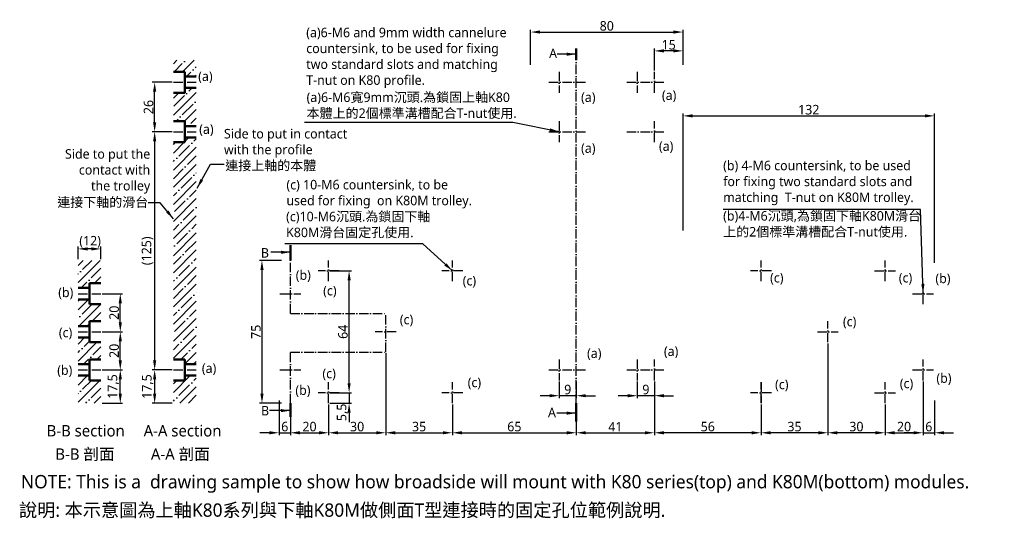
# Model space of a CAD drawing. Header units: millimetres. Extents: x 270 to 786, y 200 to 462.
import ezdxf

# ---------------------------------------------------------------- set-up
doc = ezdxf.new("R2010")
doc.units = ezdxf.units.MM
doc.linetypes.add('中心線5', pattern=[7.2, 5, -1, 0.2, -1])
doc.layers.get('Defpoints').update_dxf_attribs({"color": 1})
doc.layers.add('中心線', color=5, linetype='中心線5')
doc.layers.add('標註線', color=3, linetype='Continuous')
doc.styles.get("Standard").update_dxf_attribs({"font": 'msjh.ttf'})
doc.dimstyles.new('ISO-25', dxfattribs={"dimtxt": 5, "dimasz": 5, "dimexe": 1.25, "dimexo": 0.625, "dimtad": 1, "dimdec": 8, "dimtxsty": 'Standard', "dimcen": 2.5, "dimadec": 0, "dimazin": 0, "dimtfac": 1, "dimtdec": 8, "dimtmove": 0, "dimatfit": 3, "dimfxl": 0, "dimarcsym": 0})
pattern_1 = [(45, (47.841, 0), (-4.49013, 4.49013), []), (45, (52.331, 0), (-4.49013, 4.49013), [7.9375, -1.5875, 0, -1.5875])]

# ---------------------------------------------------------------- blocks, each defined once
blk = doc.blocks.new('*D1')
at = {"layer": 'Defpoints', "color": 0}
for p in [(312.23, 278.39), (322.41, 278.39), (312.23, 260.89)]:
    blk.add_point(p, dxfattribs=at)
at = {"layer": '標註線', "color": 0, "lineweight": -2}
for p, q in [((312.85, 278.39), (323.66, 278.39)), ((322.41, 265.89), (322.41, 273.39)), ((312.85, 260.89), (323.66, 260.89))]:
    blk.add_line(p, q, dxfattribs=at)
at = {"layer": '標註線', "color": 0}
for points in [[(321.58, 273.39), (323.25, 273.39), (322.41, 278.39)], [(321.58, 265.89), (323.25, 265.89), (322.41, 260.89)]]:
    blk.add_solid(points, dxfattribs=at)
at = {"layer": '標註線', "color": 0, "insert": (318.77, 269.64), "char_height": 5, "attachment_point": 5, "rotation": 90}
blk.add_mtext('17,5', dxfattribs=at)
blk = doc.blocks.new('*D2')
at = {"layer": 'Defpoints', "color": 0}
for p in [(300.23, 341.9), (300.23, 335.89), (312.23, 335.89)]:
    blk.add_point(p, dxfattribs=at)
at = {"layer": '標註線', "color": 0, "lineweight": -2}
for p, q in [((300.23, 336.52), (300.23, 343.15)), ((307.23, 341.9), (305.23, 341.9)), ((312.23, 336.52), (312.23, 343.15))]:
    blk.add_line(p, q, dxfattribs=at)
at = {"layer": '標註線', "color": 0}
for points in [[(305.23, 342.73), (305.23, 341.06), (300.23, 341.9)], [(307.23, 342.73), (307.23, 341.06), (312.23, 341.9)]]:
    blk.add_solid(points, dxfattribs=at)
at = {"layer": '標註線', "color": 0, "insert": (306.57, 345.65), "char_height": 5, "attachment_point": 5}
blk.add_mtext('(12)', dxfattribs=at)
blk = doc.blocks.new('*D3')
at = {"layer": 'Defpoints', "color": 0}
for p in [(340.45, 429.39), (350.27, 429.39), (350.27, 403.39)]:
    blk.add_point(p, dxfattribs=at)
at = {"layer": '標註線', "color": 0, "lineweight": -2}
for p, q in [((349.65, 429.39), (339.2, 429.39)), ((340.45, 408.39), (340.45, 424.39)), ((349.65, 403.39), (339.2, 403.39))]:
    blk.add_line(p, q, dxfattribs=at)
at = {"layer": '標註線', "color": 0}
for points in [[(339.61, 424.39), (341.28, 424.39), (340.45, 429.39)], [(339.61, 408.39), (341.28, 408.39), (340.45, 403.39)]]:
    blk.add_solid(points, dxfattribs=at)
at = {"layer": '標註線', "color": 0, "insert": (337.24, 416.39), "char_height": 5, "attachment_point": 5, "rotation": 90}
blk.add_mtext('26', dxfattribs=at)
blk = doc.blocks.new('*D4')
at = {"layer": 'Defpoints', "color": 0}
for p in [(749.71, 411.74), (617.71, 350.89), (749.71, 333.89)]:
    blk.add_point(p, dxfattribs=at)
at = {"layer": '標註線', "color": 0, "lineweight": -2}
for p, q in [((617.71, 351.52), (617.71, 412.99)), ((622.71, 411.74), (744.71, 411.74)), ((749.71, 334.52), (749.71, 412.99))]:
    blk.add_line(p, q, dxfattribs=at)
at = {"layer": '標註線', "color": 0}
for points in [[(622.71, 412.57), (622.71, 410.9), (617.71, 411.74)], [(744.71, 412.57), (744.71, 410.9), (749.71, 411.74)]]:
    blk.add_solid(points, dxfattribs=at)
at = {"layer": '標註線', "color": 0, "insert": (683.71, 414.96), "char_height": 5, "attachment_point": 5}
blk.add_mtext('132', dxfattribs=at)
blk = doc.blocks.new('*D5')
at = {"layer": 'Defpoints', "color": 0}
for p in [(405.71, 262.89), (411.71, 260.89), (411.71, 245.38)]:
    blk.add_point(p, dxfattribs=at)
at = {"layer": '標註線', "color": 0, "lineweight": -2}
for p, q in [((405.71, 262.27), (405.71, 244.13)), ((411.71, 260.27), (411.71, 244.13)), ((400.71, 245.38), (395.71, 245.38)), ((405.71, 245.38), (411.71, 245.38)), ((416.71, 245.38), (421.71, 245.38))]:
    blk.add_line(p, q, dxfattribs=at)
at = {"layer": '標註線', "color": 0}
for points in [[(400.71, 246.21), (400.71, 244.54), (405.71, 245.38)], [(416.71, 246.21), (416.71, 244.54), (411.71, 245.38)]]:
    blk.add_solid(points, dxfattribs=at)
at = {"layer": '標註線', "color": 0, "insert": (408.71, 248.59), "char_height": 5, "attachment_point": 5}
blk.add_mtext('6', dxfattribs=at)
blk = doc.blocks.new('*D6')
at = {"layer": 'Defpoints', "color": 0}
for p in [(407.71, 335.89), (396.76, 260.89), (407.71, 260.89)]:
    blk.add_point(p, dxfattribs=at)
at = {"layer": '標註線', "color": 0, "lineweight": -2}
for p, q in [((407.09, 335.89), (395.51, 335.89)), ((396.76, 330.89), (396.76, 265.89)), ((407.09, 260.89), (395.51, 260.89))]:
    blk.add_line(p, q, dxfattribs=at)
at = {"layer": '標註線', "color": 0}
for points in [[(395.93, 330.89), (397.6, 330.89), (396.76, 335.89)], [(395.93, 265.89), (397.6, 265.89), (396.76, 260.89)]]:
    blk.add_solid(points, dxfattribs=at)
at = {"layer": '標註線', "color": 0, "insert": (393.6, 298.39), "char_height": 5, "attachment_point": 5, "rotation": 90}
blk.add_mtext('75', dxfattribs=at)
blk = doc.blocks.new('*D7')
at = {"layer": 'Defpoints', "color": 0}
for p in [(602.71, 445.85), (602.71, 434.89), (617.71, 437.89)]:
    blk.add_point(p, dxfattribs=at)
at = {"layer": '標註線', "color": 0, "lineweight": -2}
for p, q in [((602.71, 435.52), (602.71, 447.1)), ((612.71, 445.85), (607.71, 445.85)), ((617.71, 438.52), (617.71, 447.1))]:
    blk.add_line(p, q, dxfattribs=at)
at = {"layer": '標註線', "color": 0}
for points in [[(607.71, 446.68), (607.71, 445.01), (602.71, 445.85)], [(612.71, 446.68), (612.71, 445.01), (617.71, 445.85)]]:
    blk.add_solid(points, dxfattribs=at)
at = {"layer": '標註線', "color": 0, "insert": (610.21, 449.07), "char_height": 5, "attachment_point": 5}
blk.add_mtext('15', dxfattribs=at)
blk = doc.blocks.new('*D9')
at = {"layer": 'Defpoints', "color": 0}
for p in [(743.71, 272.89), (749.71, 262.89), (749.71, 245.38)]:
    blk.add_point(p, dxfattribs=at)
at = {"layer": '標註線', "color": 0, "lineweight": -2}
for p, q in [((743.71, 272.27), (743.71, 244.13)), ((749.71, 262.27), (749.71, 244.13)), ((738.71, 245.38), (733.71, 245.38)), ((743.71, 245.38), (749.71, 245.38)), ((754.71, 245.38), (759.71, 245.38))]:
    blk.add_line(p, q, dxfattribs=at)
at = {"layer": '標註線', "color": 0}
for points in [[(738.71, 246.21), (738.71, 244.54), (743.71, 245.38)], [(754.71, 246.21), (754.71, 244.54), (749.71, 245.38)]]:
    blk.add_solid(points, dxfattribs=at)
at = {"layer": '標註線', "color": 0, "insert": (746.71, 248.59), "char_height": 5, "attachment_point": 5}
blk.add_mtext('6', dxfattribs=at)
blk = doc.blocks.new('*D10')
at = {"layer": 'Defpoints', "color": 0}
for p in [(602.71, 272.89), (561.71, 260.89), (602.71, 245.38)]:
    blk.add_point(p, dxfattribs=at)
at = {"layer": '標註線', "color": 0, "lineweight": -2}
for p, q in [((602.71, 272.27), (602.71, 244.13)), ((561.71, 260.27), (561.71, 244.13)), ((566.71, 245.38), (597.71, 245.38))]:
    blk.add_line(p, q, dxfattribs=at)
at = {"layer": '標註線', "color": 0}
for points in [[(566.71, 246.21), (566.71, 244.54), (561.71, 245.38)], [(597.71, 246.21), (597.71, 244.54), (602.71, 245.38)]]:
    blk.add_solid(points, dxfattribs=at)
at = {"layer": '標註線', "color": 0, "insert": (582.21, 248.56), "char_height": 5, "attachment_point": 5}
blk.add_mtext('41', dxfattribs=at)
blk = doc.blocks.new('*D11')
at = {"layer": 'Defpoints', "color": 0}
for p in [(312.23, 298.39), (322.41, 298.39), (312.85, 278.39)]:
    blk.add_point(p, dxfattribs=at)
at = {"layer": '標註線', "color": 0, "lineweight": -2}
for p, q in [((312.85, 298.39), (323.66, 298.39)), ((322.41, 283.39), (322.41, 293.39)), ((313.48, 278.39), (323.66, 278.39))]:
    blk.add_line(p, q, dxfattribs=at)
at = {"layer": '標註線', "color": 0}
for points in [[(321.58, 293.39), (323.25, 293.39), (322.41, 298.39)], [(321.58, 283.39), (323.25, 283.39), (322.41, 278.39)]]:
    blk.add_solid(points, dxfattribs=at)
at = {"layer": '標註線', "color": 0, "insert": (319.2, 288.39), "char_height": 5, "attachment_point": 5, "rotation": 90}
blk.add_mtext('20', dxfattribs=at)
blk = doc.blocks.new('*D12')
at = {"layer": 'Defpoints', "color": 0}
for p in [(312.23, 318.39), (322.41, 318.39), (312.85, 298.39)]:
    blk.add_point(p, dxfattribs=at)
at = {"layer": '標註線', "color": 0, "lineweight": -2}
for p, q in [((312.85, 318.39), (323.66, 318.39)), ((322.41, 303.39), (322.41, 313.39)), ((313.48, 298.39), (323.66, 298.39))]:
    blk.add_line(p, q, dxfattribs=at)
at = {"layer": '標註線', "color": 0}
for points in [[(321.58, 313.39), (323.25, 313.39), (322.41, 318.39)], [(321.58, 303.39), (323.25, 303.39), (322.41, 298.39)]]:
    blk.add_solid(points, dxfattribs=at)
at = {"layer": '標註線', "color": 0, "insert": (319.2, 308.39), "char_height": 5, "attachment_point": 5, "rotation": 90}
blk.add_mtext('20', dxfattribs=at)
blk = doc.blocks.new('*D14')
at = {"layer": 'Defpoints', "color": 0}
for p in [(350.27, 403.39), (340.45, 278.39), (350.27, 278.39)]:
    blk.add_point(p, dxfattribs=at)
at = {"layer": '標註線', "color": 0, "lineweight": -2}
for p, q in [((349.65, 403.39), (339.2, 403.39)), ((340.45, 398.39), (340.45, 283.39)), ((349.65, 278.39), (339.2, 278.39))]:
    blk.add_line(p, q, dxfattribs=at)
at = {"layer": '標註線', "color": 0}
for points in [[(339.61, 398.39), (341.28, 398.39), (340.45, 403.39)], [(339.61, 283.39), (341.28, 283.39), (340.45, 278.39)]]:
    blk.add_solid(points, dxfattribs=at)
at = {"layer": '標註線', "color": 0, "insert": (336.7, 340.89), "char_height": 5, "attachment_point": 5, "rotation": 90}
blk.add_mtext('(125)', dxfattribs=at)
blk = doc.blocks.new('*D15')
at = {"layer": 'Defpoints', "color": 0}
for p in [(350.27, 278.39), (340.45, 260.89), (350.27, 260.89)]:
    blk.add_point(p, dxfattribs=at)
at = {"layer": '標註線', "color": 0, "lineweight": -2}
for p, q in [((349.65, 278.39), (339.2, 278.39)), ((340.45, 273.39), (340.45, 265.89)), ((349.65, 260.89), (339.2, 260.89))]:
    blk.add_line(p, q, dxfattribs=at)
at = {"layer": '標註線', "color": 0}
for points in [[(339.61, 273.39), (341.28, 273.39), (340.45, 278.39)], [(339.61, 265.89), (341.28, 265.89), (340.45, 260.89)]]:
    blk.add_solid(points, dxfattribs=at)
at = {"layer": '標註線', "color": 0, "insert": (336.8, 269.64), "char_height": 5, "attachment_point": 5, "rotation": 90}
blk.add_mtext('17,5', dxfattribs=at)
blk = doc.blocks.new('*D17')
at = {"layer": 'Defpoints', "color": 0}
for p in [(552.71, 272.89), (561.71, 272.89), (552.71, 264.84)]:
    blk.add_point(p, dxfattribs=at)
at = {"layer": '標註線', "color": 0, "lineweight": -2}
for p, q in [((552.71, 272.27), (552.71, 263.59)), ((561.71, 272.27), (561.71, 263.59)), ((547.71, 264.84), (542.71, 264.84)), ((561.71, 264.84), (552.71, 264.84)), ((566.71, 264.84), (571.71, 264.84))]:
    blk.add_line(p, q, dxfattribs=at)
at = {"layer": '標註線', "color": 0}
for points in [[(547.71, 265.67), (547.71, 264), (552.71, 264.84)], [(566.71, 265.67), (566.71, 264), (561.71, 264.84)]]:
    blk.add_solid(points, dxfattribs=at)
at = {"layer": '標註線', "color": 0, "insert": (557.21, 268.04), "char_height": 5, "attachment_point": 5}
blk.add_mtext('9', dxfattribs=at)
blk = doc.blocks.new('*D19')
at = {"layer": 'Defpoints', "color": 0}
for p in [(461.71, 287.74), (431.71, 260.27), (461.71, 245.38)]:
    blk.add_point(p, dxfattribs=at)
at = {"layer": '標註線', "color": 0, "lineweight": -2}
for p, q in [((461.71, 287.11), (461.71, 244.13)), ((431.71, 259.64), (431.71, 244.13)), ((436.71, 245.38), (456.71, 245.38))]:
    blk.add_line(p, q, dxfattribs=at)
at = {"layer": '標註線', "color": 0}
for points in [[(436.71, 246.21), (436.71, 244.54), (431.71, 245.38)], [(456.71, 246.21), (456.71, 244.54), (461.71, 245.38)]]:
    blk.add_solid(points, dxfattribs=at)
at = {"layer": '標註線', "color": 0, "insert": (446.71, 248.59), "char_height": 5, "attachment_point": 5}
blk.add_mtext('30', dxfattribs=at)
blk = doc.blocks.new('*D20')
at = {"layer": 'Defpoints', "color": 0}
for p in [(461.71, 287.74), (496.71, 260.89), (496.71, 245.38)]:
    blk.add_point(p, dxfattribs=at)
at = {"layer": '標註線', "color": 0, "lineweight": -2}
for p, q in [((461.71, 287.11), (461.71, 244.13)), ((496.71, 260.27), (496.71, 244.13)), ((466.71, 245.38), (491.71, 245.38))]:
    blk.add_line(p, q, dxfattribs=at)
at = {"layer": '標註線', "color": 0}
for points in [[(466.71, 246.21), (466.71, 244.54), (461.71, 245.38)], [(491.71, 246.21), (491.71, 244.54), (496.71, 245.38)]]:
    blk.add_solid(points, dxfattribs=at)
at = {"layer": '標註線', "color": 0, "insert": (479.21, 248.59), "char_height": 5, "attachment_point": 5}
blk.add_mtext('35', dxfattribs=at)
blk = doc.blocks.new('*D21')
at = {"layer": 'Defpoints', "color": 0}
for p in [(496.71, 260.89), (561.71, 260.89), (561.71, 245.38)]:
    blk.add_point(p, dxfattribs=at)
at = {"layer": '標註線', "color": 0, "lineweight": -2}
for p, q in [((496.71, 260.27), (496.71, 244.13)), ((561.71, 260.27), (561.71, 244.13)), ((501.71, 245.38), (556.71, 245.38))]:
    blk.add_line(p, q, dxfattribs=at)
at = {"layer": '標註線', "color": 0}
for points in [[(501.71, 246.21), (501.71, 244.54), (496.71, 245.38)], [(556.71, 246.21), (556.71, 244.54), (561.71, 245.38)]]:
    blk.add_solid(points, dxfattribs=at)
at = {"layer": '標註線', "color": 0, "insert": (529.21, 248.59), "char_height": 5, "attachment_point": 5}
blk.add_mtext('65', dxfattribs=at)
blk = doc.blocks.new('*D23')
at = {"layer": 'Defpoints', "color": 0}
for p in [(693.71, 292.89), (723.71, 260.89), (693.71, 245.38)]:
    blk.add_point(p, dxfattribs=at)
at = {"layer": '標註線', "color": 0, "lineweight": -2}
for p, q in [((693.71, 292.27), (693.71, 244.13)), ((723.71, 260.27), (723.71, 244.13)), ((718.71, 245.38), (698.71, 245.38))]:
    blk.add_line(p, q, dxfattribs=at)
at = {"layer": '標註線', "color": 0}
for points in [[(698.71, 246.21), (698.71, 244.54), (693.71, 245.38)], [(718.71, 246.21), (718.71, 244.54), (723.71, 245.38)]]:
    blk.add_solid(points, dxfattribs=at)
at = {"layer": '標註線', "color": 0, "insert": (708.71, 248.59), "char_height": 5, "attachment_point": 5}
blk.add_mtext('30', dxfattribs=at)
blk = doc.blocks.new('*D24')
at = {"layer": 'Defpoints', "color": 0}
for p in [(693.71, 292.89), (658.71, 260.89), (658.71, 245.38)]:
    blk.add_point(p, dxfattribs=at)
at = {"layer": '標註線', "color": 0, "lineweight": -2}
for p, q in [((693.71, 292.27), (693.71, 244.13)), ((658.71, 260.27), (658.71, 244.13)), ((688.71, 245.38), (663.71, 245.38))]:
    blk.add_line(p, q, dxfattribs=at)
at = {"layer": '標註線', "color": 0}
for points in [[(663.71, 246.21), (663.71, 244.54), (658.71, 245.38)], [(688.71, 246.21), (688.71, 244.54), (693.71, 245.38)]]:
    blk.add_solid(points, dxfattribs=at)
at = {"layer": '標註線', "color": 0, "insert": (676.21, 248.59), "char_height": 5, "attachment_point": 5}
blk.add_mtext('35', dxfattribs=at)
blk = doc.blocks.new('*D25')
at = {"layer": 'Defpoints', "color": 0}
for p in [(602.71, 260.89), (658.71, 260.89), (602.71, 245.38)]:
    blk.add_point(p, dxfattribs=at)
at = {"layer": '標註線', "color": 0, "lineweight": -2}
for p, q in [((602.71, 260.27), (602.71, 244.13)), ((658.71, 260.27), (658.71, 244.13)), ((653.71, 245.38), (607.71, 245.38))]:
    blk.add_line(p, q, dxfattribs=at)
at = {"layer": '標註線', "color": 0}
for points in [[(607.71, 246.21), (607.71, 244.54), (602.71, 245.38)], [(653.71, 246.21), (653.71, 244.54), (658.71, 245.38)]]:
    blk.add_solid(points, dxfattribs=at)
at = {"layer": '標註線', "color": 0, "insert": (630.71, 248.59), "char_height": 5, "attachment_point": 5}
blk.add_mtext('56', dxfattribs=at)
blk = doc.blocks.new('*D26')
at = {"layer": 'Defpoints', "color": 0}
for p in [(431.71, 330.39), (442.49, 330.39), (431.71, 266.39)]:
    blk.add_point(p, dxfattribs=at)
at = {"layer": '標註線', "color": 0, "lineweight": -2}
for p, q in [((432.34, 330.39), (443.74, 330.39)), ((442.49, 271.39), (442.49, 325.39)), ((432.34, 266.39), (443.74, 266.39))]:
    blk.add_line(p, q, dxfattribs=at)
at = {"layer": '標註線', "color": 0}
for points in [[(441.66, 325.39), (443.33, 325.39), (442.49, 330.39)], [(441.66, 271.39), (443.33, 271.39), (442.49, 266.39)]]:
    blk.add_solid(points, dxfattribs=at)
at = {"layer": '標註線', "color": 0, "insert": (439.29, 298.39), "char_height": 5, "attachment_point": 5, "rotation": 90}
blk.add_mtext('64', dxfattribs=at)
blk = doc.blocks.new('*D27')
at = {"layer": 'Defpoints', "color": 0}
for p in [(617.71, 455.74), (537.71, 437.89), (617.71, 437.89)]:
    blk.add_point(p, dxfattribs=at)
at = {"layer": '標註線', "color": 0, "lineweight": -2}
for p, q in [((537.71, 438.52), (537.71, 456.99)), ((542.71, 455.74), (612.71, 455.74)), ((617.71, 438.52), (617.71, 456.99))]:
    blk.add_line(p, q, dxfattribs=at)
at = {"layer": '標註線', "color": 0}
for points in [[(542.71, 456.58), (542.71, 454.91), (537.71, 455.74)], [(612.71, 456.58), (612.71, 454.91), (617.71, 455.74)]]:
    blk.add_solid(points, dxfattribs=at)
at = {"layer": '標註線', "color": 0, "insert": (577.71, 458.95), "char_height": 5, "attachment_point": 5}
blk.add_mtext('80', dxfattribs=at)
blk = doc.blocks.new('*D28')
at = {"layer": 'Defpoints', "color": 0}
for p in [(431.71, 266.39), (431.71, 260.89), (442.49, 260.89)]:
    blk.add_point(p, dxfattribs=at)
at = {"layer": '標註線', "color": 0, "lineweight": -2}
for p, q in [((442.49, 271.39), (442.49, 276.39)), ((432.34, 266.39), (443.74, 266.39)), ((442.49, 266.39), (442.49, 260.89)), ((432.34, 260.89), (443.74, 260.89)), ((442.49, 255.89), (442.49, 250.89))]:
    blk.add_line(p, q, dxfattribs=at)
at = {"layer": '標註線', "color": 0}
for points in [[(441.66, 271.39), (443.33, 271.39), (442.49, 266.39)], [(441.66, 255.89), (443.33, 255.89), (442.49, 260.89)]]:
    blk.add_solid(points, dxfattribs=at)
at = {"layer": '標註線', "color": 0, "insert": (438.99, 256.09), "char_height": 5, "attachment_point": 5, "rotation": 90}
blk.add_mtext('5,5', dxfattribs=at)
blk = doc.blocks.new('*D31')
at = {"layer": 'Defpoints', "color": 0}
for p in [(743.71, 272.89), (723.71, 260.89), (743.71, 245.38)]:
    blk.add_point(p, dxfattribs=at)
at = {"layer": '標註線', "color": 0, "lineweight": -2}
for p, q in [((743.71, 272.27), (743.71, 244.13)), ((723.71, 260.27), (723.71, 244.13)), ((728.71, 245.38), (738.71, 245.38))]:
    blk.add_line(p, q, dxfattribs=at)
at = {"layer": '標註線', "color": 0}
for points in [[(728.71, 246.21), (728.71, 244.54), (723.71, 245.38)], [(738.71, 246.21), (738.71, 244.54), (743.71, 245.38)]]:
    blk.add_solid(points, dxfattribs=at)
at = {"layer": '標註線', "color": 0, "insert": (733.71, 248.59), "char_height": 5, "attachment_point": 5}
blk.add_mtext('20', dxfattribs=at)
blk = doc.blocks.new('*D32')
at = {"layer": 'Defpoints', "color": 0}
for p in [(411.71, 260.89), (431.71, 260.89), (431.71, 245.38)]:
    blk.add_point(p, dxfattribs=at)
at = {"layer": '標註線', "color": 0, "lineweight": -2}
for p, q in [((411.71, 260.27), (411.71, 244.13)), ((431.71, 260.27), (431.71, 244.13)), ((416.71, 245.38), (426.71, 245.38))]:
    blk.add_line(p, q, dxfattribs=at)
at = {"layer": '標註線', "color": 0}
for points in [[(416.71, 246.21), (416.71, 244.54), (411.71, 245.38)], [(426.71, 246.21), (426.71, 244.54), (431.71, 245.38)]]:
    blk.add_solid(points, dxfattribs=at)
at = {"layer": '標註線', "color": 0, "insert": (421.71, 248.59), "char_height": 5, "attachment_point": 5}
blk.add_mtext('20', dxfattribs=at)
blk = doc.blocks.new('*D36')
at = {"layer": 'Defpoints', "color": 0}
for p in [(593.71, 272.89), (602.71, 272.89), (593.71, 264.84)]:
    blk.add_point(p, dxfattribs=at)
at = {"layer": '標註線', "color": 0, "lineweight": -2}
for p, q in [((593.71, 272.27), (593.71, 263.59)), ((602.71, 272.27), (602.71, 263.59)), ((588.71, 264.84), (583.71, 264.84)), ((602.71, 264.84), (593.71, 264.84)), ((607.71, 264.84), (612.71, 264.84))]:
    blk.add_line(p, q, dxfattribs=at)
at = {"layer": '標註線', "color": 0}
for points in [[(588.71, 265.67), (588.71, 264), (593.71, 264.84)], [(607.71, 265.67), (607.71, 264), (602.71, 264.84)]]:
    blk.add_solid(points, dxfattribs=at)
at = {"layer": '標註線', "color": 0, "insert": (598.21, 268.04), "char_height": 5, "attachment_point": 5}
blk.add_mtext('9', dxfattribs=at)

msp = doc.modelspace()

# ---------------------------------------------------------------- hatches: boundary and pattern name
h = msp.add_hatch()
h.set_pattern_fill('ANSI35', color=256, style=0)
h.set_pattern_definition([(45, (61.981, 25), (-4.49013, 4.49013), []), (45, (66.471, 25), (-4.49013, 4.49013), [7.9375, -1.5875, 0, -1.5875])])
h.paths.add_polyline_path([(362.27012235, 440.89464349), (350.27012235, 440.89464349), (350.27012235, 434.89464349), (356.27012235, 434.89464349), (356.27012235, 432.39464349), (362.27012235, 432.39464349)])
h.paths.add_polyline_path([(362.27012235, 426.39464349), (356.27012235, 426.39464349), (356.27012235, 423.89464349), (350.27012235, 423.89464349), (350.27012235, 408.89464349), (356.27012235, 408.89464349), (356.27012235, 406.39464349), (362.27012235, 406.39464349)])
h = msp.add_hatch()
h.set_pattern_fill('ANSI35', color=256, style=0)
h.set_pattern_definition(pattern_1)
h.paths.add_polyline_path([(362.27012235, 275.39464349), (356.27012235, 275.39464349), (356.27012235, 272.89464349), (350.27012235, 272.89464349), (350.27012235, 260.89464349), (362.27012235, 260.89464349)])
h.paths.add_polyline_path([(362.27012235, 400.39464349), (356.27012235, 400.39464349), (356.27012235, 397.89464349), (350.27012235, 397.89464349), (350.27012235, 283.89464349), (356.27012235, 283.89464349), (356.27012235, 281.39464349), (362.27012235, 281.39464349)])
h = msp.add_hatch()
h.set_pattern_fill('ANSI35', color=256, style=0)
h.set_pattern_definition(pattern_1)
h.paths.add_polyline_path([(312.22911062, 272.89464349), (306.22911062, 272.89464349), (306.22911062, 275.39464349), (300.22911062, 275.39464349), (300.22911062, 260.89464349), (312.22911062, 260.89464349)])
h.paths.add_polyline_path([(312.22911062, 335.89464349), (300.22911062, 335.89464349), (300.22911062, 321.39464349), (306.22911062, 321.39464349), (306.22911062, 323.89464349), (312.22911062, 323.89464349)])
h = msp.add_hatch()
h.set_pattern_fill('ANSI35', color=256, style=0)
h.set_pattern_definition([(45, (71.1435, 0), (-4.49013, 4.49013), []), (45, (75.6336, 0), (-4.49013, 4.49013), [7.9375, -1.5875, 0, -1.5875])])
h.paths.add_polyline_path([(312.22911062, 303.89464349), (312.22911062, 312.89464349), (306.22911062, 312.89464349), (306.22911062, 315.39464349), (300.22911062, 315.39464349), (300.22911062, 301.39464349), (306.22911062, 301.39464349), (306.22911062, 303.89464349)])
h.paths.add_polyline_path([(306.22911062, 292.89464349), (306.22911062, 295.39464349), (300.22911062, 295.39464349), (300.22911062, 281.39464349), (306.22911062, 281.39464349), (306.22911062, 283.89464349), (312.22911062, 283.89464349), (312.22911062, 292.89464349)])

# ---------------------------------------------------------------- linework, layer by layer
at = {"lineweight": 50}
for p, q in [((356.27012235, 434.89464349), (350.27012235, 434.89464349)), ((356.27012235, 434.89464349), (356.27012235, 423.89464349)), ((362.27012235, 432.39464349), (356.27012235, 432.39464349)), ((356.27012235, 423.89464349), (350.27012235, 423.89464349)), ((362.27012235, 426.39464349), (356.27012235, 426.39464349)), ((356.27012235, 408.89464349), (350.27012235, 408.89464349)), ((356.27012235, 408.89464349), (356.27012235, 397.89464349)), ((362.27012235, 406.39464349), (356.27012235, 406.39464349)), ((356.27012235, 397.89464349), (350.27012235, 397.89464349)), ((362.27012235, 400.39464349), (356.27012235, 400.39464349)), ((300.22911062, 321.39464349), (306.22911062, 321.39464349)), ((306.22911062, 323.89464349), (306.22911062, 312.89464349)), ((306.22911062, 323.89464349), (312.22911062, 323.89464349)), ((300.22911062, 315.39464349), (306.22911062, 315.39464349)), ((306.22911062, 312.89464349), (312.22911062, 312.89464349)), ((300.22911062, 301.39464349), (306.22911062, 301.39464349)), ((306.22911062, 303.89464349), (306.22911062, 292.89464349)), ((306.22911062, 303.89464349), (312.22911062, 303.89464349)), ((300.22911062, 295.39464349), (306.22911062, 295.39464349)), ((306.22911062, 292.89464349), (312.22911062, 292.89464349)), ((300.22911062, 281.39464349), (306.22911062, 281.39464349)), ((306.22911062, 283.89464349), (306.22911062, 272.89464349)), ((306.22911062, 283.89464349), (312.22911062, 283.89464349)), ((356.27012235, 283.89464349), (350.27012235, 283.89464349)), ((356.27012235, 283.89464349), (356.27012235, 272.89464349)), ((362.27012235, 281.39464349), (356.27012235, 281.39464349)), ((300.22911062, 275.39464349), (306.22911062, 275.39464349)), ((362.27012235, 275.39464349), (356.27012235, 275.39464349)), ((306.22911062, 272.89464349), (312.22911062, 272.89464349)), ((356.27012235, 272.89464349), (350.27012235, 272.89464349))]:
    msp.add_line(p, q, dxfattribs=at)
at = {"layer": '中心線'}
for p, q in [((561.71429808, 260.89464349), (561.71429808, 440.89464349)), ((552.71429808, 434.89464349), (552.71429808, 423.89464349)), ((593.71429808, 434.89464349), (593.71429808, 423.89464349)), ((602.71429808, 423.89464349), (602.71429808, 434.89464349)), ((350.27012235, 429.39464349), (362.27012235, 429.39464349)), ((547.21429808, 429.39464349), (567.21429808, 429.39464349)), ((588.21429808, 429.39464349), (608.21429808, 429.39464349)), ((552.71429808, 408.89464349), (552.71429808, 397.89464349)), ((602.71429808, 397.89464349), (602.71429808, 408.89464349)), ((350.27012235, 403.39464349), (362.27012235, 403.39464349)), ((547.21429808, 403.39464349), (567.21429808, 403.39464349)), ((588.21429808, 403.39464349), (608.21429808, 403.39464349)), ((411.71429808, 308.06998201), (411.71429808, 335.89464349)), ((431.71429808, 324.89464349), (431.71429808, 335.89464349)), ((496.71429808, 324.89464349), (496.71429808, 335.89464349)), ((658.71429808, 324.89464349), (658.71429808, 335.89464349)), ((723.71429808, 324.89464349), (723.71429808, 335.89464349)), ((437.21429808, 330.39464349), (426.21429808, 330.39464349)), ((502.21429808, 330.39464349), (491.21429808, 330.39464349)), ((664.21429808, 330.39464349), (653.21429808, 330.39464349)), ((718.21429808, 330.39464349), (729.21429808, 330.39464349)), ((743.71429808, 312.89464349), (743.71429808, 323.89464349)), ((300.22911062, 318.39464349), (312.22911062, 318.39464349)), ((406.21429808, 318.39464349), (417.21429808, 318.39464349)), ((738.21429808, 318.39464349), (749.21429808, 318.39464349)), ((411.71429808, 308.06998201), (461.71429808, 308.06998201)), ((461.71429808, 287.73934437), (461.71429808, 308.06998201)), ((693.71429808, 292.89464349), (693.71429808, 303.89464349)), ((300.22911062, 298.39464349), (312.22911062, 298.39464349)), ((467.21429808, 298.39464349), (456.21429808, 298.39464349)), ((688.21429808, 298.39464349), (699.21429808, 298.39464349)), ((411.71429808, 287.73934437), (461.71429808, 287.73934437)), ((411.71429808, 260.89464349), (411.71429808, 287.73934437)), ((552.71429808, 283.89464349), (552.71429808, 272.89464349)), ((593.71429808, 283.89464349), (593.71429808, 272.89464349)), ((602.71429808, 272.89464349), (602.71429808, 283.89464349)), ((743.71429808, 272.89464349), (743.71429808, 283.89464349)), ((300.22911062, 278.39464349), (312.22911062, 278.39464349)), ((350.27012235, 278.39464349), (362.27012235, 278.39464349)), ((406.21429808, 278.39464349), (417.21429808, 278.39464349)), ((547.21429808, 278.39464349), (558.21429808, 278.39464349)), ((547.21429808, 278.39464349), (567.21429808, 278.39464349)), ((588.21429808, 278.39464349), (608.21429808, 278.39464349)), ((588.21429808, 278.39464349), (599.21429808, 278.39464349)), ((738.21102133, 278.39464349), (749.21102133, 278.39464349)), ((431.71429808, 260.89464349), (431.71429808, 271.89464349)), ((496.71429808, 260.89464349), (496.71429808, 271.89464349)), ((658.71087522, 271.89464348), (658.71084774, 260.89464349)), ((658.71429808, 260.89464349), (658.71429808, 271.89464241)), ((723.71429808, 260.89464349), (723.71429808, 271.89464349)), ((437.21429808, 266.39464349), (426.21429808, 266.39464349)), ((502.21429808, 266.39464349), (491.21429808, 266.39464349)), ((664.21086148, 266.39464349), (653.21086148, 266.39464349)), ((718.21429808, 266.39464349), (729.21429808, 266.39464349))]:
    msp.add_line(p, q, dxfattribs=at)
at = {"layer": '標註線', "lineweight": 50}
for p, q in [((561.71429808, 440.89464349), (561.71429808, 447.08404226)), ((411.71429808, 335.89464349), (411.71429808, 343.79837325)), ((411.71429808, 253.67450483), (411.71429808, 260.89464349)), ((561.71429808, 260.89464349), (561.71429808, 251.3575521))]:
    msp.add_line(p, q, dxfattribs=at)

# ---------------------------------------------------------------- texts
for s, insert, char_height, attachment_point in [('(a)6-M6 and 9mm width cannelure \\Pcountersink, to be used for fixing \\Ptwo standard slots and matching  \\PT-nut on K80 profile.', (419.99483603, 458.02718717), 5, 1), ('Side to put in contact\\Pwith the profile', (376.81909415, 404.88062606), 5, 1), ('Side to put the\\Pcontact with\\Pthe trolley', (338.12607458, 370.90191818), 5, 9), ('(b) 4-M6 countersink, to be used \\Pfor fixing two standard slots and \\Pmatching  T-nut on K80M trolley.', (638.78262336, 388.18096184), 5, 1), ('(c) 10-M6 countersink, to be\\Pused for fixing  on K80M trolley.', (409.59095323, 378.13501356), 5, 1), ('B-B section', (283.75811353, 249.44621449), 6, 1), ('A-A section', (334.66770976, 249.44621449), 6, 1), ('NOTE: This is a  drawing sample to show how broadside will mount with K80 series(top) and K80M(bottom) modules.', (270.25707203, 223.20672281), 7, 1)]:
    msp.add_mtext(s, dxfattribs=dict(insert=insert, char_height=char_height, attachment_point=attachment_point))
at = {"layer": '標註線', "lineweight": 50, "char_height": 5, "attachment_point": 1}
for s, insert, width in [('A', (547.44957823, 447.08284618), 1.953992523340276e-14), ('B', (396.20427314, 342.33048197), 1.77635683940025e-15), ('B', (396.2725965, 259.46332074), 1.77635683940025e-15), ('A', (546.85469071, 258.56412302), 1.953992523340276e-14)]:
    msp.add_mtext(s, dxfattribs=dict(at, insert=insert, width=width))
at = {"layer": '標註線'}
for s, insert, char_height, attachment_point in [('(a)', (363.30568809, 435.02260047), 5, 1), ('(a)6-M6寬9mm沉頭.為鎖固上軸K80\\P本體上的2個標準溝槽配合T-nut使用.', (420.18733281, 424.0003418), 5, 1), ('(a)', (564.22873664, 424.02961765), 5, 1), ('(a)', (606.64951204, 425.07656885), 5, 1), ('(a)', (363.82940202, 407.27840704), 5, 1), ('(a)', (564.22873664, 397.33237636), 5, 1), ('(a)', (605.07837172, 398.37932661), 5, 1), ('連接上軸的本體', (377.49410324, 388.18236335), 5, 1), ('連接下軸的滑台', (337.08010678, 363.33149845), 5, 9), ('(c)10-M6沉頭.為鎖固下軸\\PK80M滑台固定孔使用.', (409.43398983, 361.41072868), 5, 1), ('(b)4-M6沉頭,為鎖固下軸K80M滑台\\P上的2個標準溝槽配合T-nut使用.', (638.78262336, 361.74572078), 5, 1), ('(b)', (414.4959587, 330.66411513), 5, 1), ('(c)', (502.10125978, 327.72446512), 5, 1), ('(c)', (663.40494732, 329.29489097), 5, 1), ('(c)', (730.96395756, 329.29489097), 5, 1), ('(b)', (750.17213284, 328.92669353), 5, 1), ('(b)', (289.85311091, 321.59803895), 5, 1), ('(c)', (428.88250787, 322.50397821), 5, 1), ('(c)', (469.10732482, 307.30892722), 5, 1), ('(c)', (701.6360157, 306.26197603), 5, 1), ('(c)', (290.1802334, 300.50374729), 5, 1), ('(a)', (567.37101581, 289.62327261), 5, 1), ('(a)', (607.69693843, 290.67022381), 5, 1), ('(b)', (289.32939699, 280.76696314), 5, 1), ('(a)', (365.22426416, 281.77114243), 5, 1), ('(c)', (428.49367797, 278.98326042), 5, 1), ('(c)', (504.71982649, 274.32998065), 5, 1), ('(c)', (666.02351257, 273.2830304), 5, 1), ('(c)', (731.48767148, 273.80650505), 5, 1), ('(b)', (750.69584676, 276.57916025), 5, 1), ('(b)', (414.30154375, 270.2402597), 5, 1), ('B-B 剖面', (288.32391357, 237.19097057), 6, 1), ('A-A 剖面', (338.4760166, 237.19097057), 6, 1), ('說明: 本示意圖為上軸K80系列與下軸K80M做側面T型連接時的固定孔位範例說明.', (269.26010446, 208.30506943), 7, 1)]:
    msp.add_mtext(s, dxfattribs=dict(at, insert=insert, char_height=char_height, attachment_point=attachment_point))

# ---------------------------------------------------------------- dimensions: what is measured, and where the dimension line sits
for base, p1, p2, picture, middle in [((617.7142980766, 455.742659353), (537.7142980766, 437.8946434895), (617.7142980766, 437.8946434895), '*D27', (577.7142980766, 458.951584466)), ((602.7142980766, 445.848164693), (617.7142980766, 437.8946434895), (602.7142980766, 434.8946434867), '*D7', (610.2142980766, 449.0716153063)), ((749.7142980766, 411.7366482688), (617.7142980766, 350.8946434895), (749.7142980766, 333.8946434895), '*D4', (683.7142980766, 414.9600988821)), ((552.7142980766, 264.8353260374), (561.7142980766, 272.8946434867), (552.7142980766, 272.8946434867), '*D17', (557.2142980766, 268.0442511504)), ((602.7142980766, 245.3764099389), (561.7142980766, 260.8946434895), (602.7142980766, 272.8946434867), '*D10', (582.2142980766, 248.5578979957)), ((593.7142980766, 264.8353260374), (602.7142980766, 272.8946434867), (593.7142980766, 272.8946434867), '*D36', (598.2142980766, 268.0442511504)), ((743.7142980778, 245.3764099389), (723.7142980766, 260.8946434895), (743.7142980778, 272.8946434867), '*D31', (733.7142980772, 248.5853350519)), ((749.7142980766, 245.3764099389), (743.7142980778, 272.8946434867), (749.7142980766, 262.8946434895), '*D9', (746.7142980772, 248.5853350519)), ((411.7142980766, 245.3764099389), (405.7142980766, 262.8946434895), (411.7142980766, 260.8946434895), '*D5', (408.7142980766, 248.5853350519)), ((431.7142980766, 245.3764099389), (411.7142980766, 260.8946434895), (431.7142980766, 260.8946434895), '*D32', (421.7142980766, 248.5853350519))]:
    dim = msp.add_linear_dim(base=base, p1=p1, p2=p2, dimstyle='ISO-25', dxfattribs=at)
    dim.commit()
    dim.dimension.update_dxf_attribs({"geometry": picture, "text_midpoint": middle})
for base, p1, p2, picture, middle in [((340.4478372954, 429.3946434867), (350.2701223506, 403.3946434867), (350.2701223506, 429.3946434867), '*D3', (337.2389121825, 416.3946434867)), ((442.4949957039, 330.3946434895), (431.7142980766, 266.3946434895), (431.7142980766, 330.3946434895), '*D26', (439.286070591, 298.3946434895)), ((322.412970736, 318.3946434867), (312.854110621, 298.3946434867), (312.229110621, 318.3946434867), '*D12', (319.204045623, 308.3946434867)), ((322.412970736, 298.3946434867), (312.854110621, 278.3946434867), (312.229110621, 298.3946434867), '*D11', (319.204045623, 288.3946434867)), ((322.412970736, 278.3946434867), (312.229110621, 260.8946434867), (312.229110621, 278.3946434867), '*D1', (318.7698945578, 269.6446434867)), ((340.4478372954, 260.8946434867), (350.2701223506, 278.3946434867), (350.2701223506, 260.8946434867), '*D15', (336.8047611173, 269.6446434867))]:
    dim = msp.add_linear_dim(base=base, p1=p1, p2=p2, angle=90, dimstyle='ISO-25', dxfattribs=at)
    dim.commit()
    dim.dimension.update_dxf_attribs({"geometry": picture, "text_midpoint": middle})
dim = msp.add_linear_dim(base=(340.4478373, 278.39464349), p1=(350.27012235, 403.39464349), p2=(350.27012235, 278.39464349), angle=90, text='(125)', dimstyle='ISO-25', dxfattribs=at)
dim.commit()
dim.dimension.update_dxf_attribs({"geometry": '*D14', "text_midpoint": (336.69824078, 340.89464349)})
dim = msp.add_linear_dim(base=(300.22911062, 341.89605237), p1=(312.22911062, 335.89464349), p2=(300.22911062, 335.89464349), angle=180, text='(12)', dimstyle='ISO-25', dxfattribs=at)
dim.commit()
dim.dimension.update_dxf_attribs({"geometry": '*D2', "text_midpoint": (306.57041089, 341.89605237), "dimtype": 160})
dim = msp.add_linear_dim(base=(396.7632236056, 260.8946434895), p1=(407.7142980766, 335.8946434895), p2=(407.7142980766, 260.8946434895), angle=90, dimstyle='ISO-25', dxfattribs=at)
dim.commit()
dim.dimension.update_dxf_attribs({"geometry": '*D6', "text_midpoint": (396.7632236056, 298.3946434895), "dimtype": 160})
for base, p1, p2, picture, middle in [((658.7142980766, 245.3764099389), (693.7142980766, 292.8946434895), (658.7142980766, 260.8946434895), '*D24', (676.2142980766, 248.5853350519)), ((693.7142980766, 245.3764099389), (723.7142980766, 260.8946434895), (693.7142980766, 292.8946434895), '*D23', (708.7142980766, 248.5853350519)), ((461.7142980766, 245.3764099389), (431.7142980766, 260.2696434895), (461.7142980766, 287.7393443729), '*D19', (446.7142980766, 248.5853350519)), ((496.7142980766, 245.3764099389), (461.7142980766, 287.7393443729), (496.7142980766, 260.8946434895), '*D20', (479.2142980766, 248.5853350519)), ((561.7142980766, 245.3764099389), (496.7142980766, 260.8946434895), (561.7142980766, 260.8946434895), '*D21', (529.2142980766, 248.5853350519)), ((602.7142980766, 245.3764099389), (658.7142980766, 260.8946434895), (602.7142980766, 260.8946434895), '*D25', (630.7142980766, 248.5853350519))]:
    dim = msp.add_linear_dim(base=base, p1=p1, p2=p2, dimstyle='ISO-25', override={"dimtmove": 1}, dxfattribs=at)
    dim.commit()
    dim.dimension.update_dxf_attribs({"geometry": picture, "text_midpoint": middle})
dim = msp.add_linear_dim(base=(442.4917189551, 260.8946434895), p1=(431.7142980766, 266.3946434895), p2=(431.7142980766, 260.8946434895), angle=90, dimstyle='ISO-25', override={"dimtmove": 2}, dxfattribs=at)
dim.commit()
dim.dimension.update_dxf_attribs({"geometry": '*D28', "text_midpoint": (438.992247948, 256.0904161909), "dimtype": 160})

# ---------------------------------------------------------------- leaders
for points in [[(561.71429808, 444.11517778), (551.59096479, 444.11517778)], [(552.71102133, 403.39464349), (528.32674457, 408.23871), (418.99824402, 408.23871)], [(350.27012235, 357.68027373), (343.29705576, 366.17213713), (337.08010678, 366.17213713)], [(743.71429808, 318.39464349), (742.40754266, 362.62281582), (638.78262336, 362.62281582)], [(496.71429808, 330.39464349), (481.19454525, 344.56737919), (408.80614058, 344.56737919)], [(411.71429808, 340.13400176), (401.3439625, 340.13400176)], [(411.71102133, 257.01696562), (400.65082628, 257.01696562)], [(561.71102133, 255.68112922), (551.51802451, 255.68112922)]]:
    msp.add_leader(points, dimstyle='ISO-25', override={"dimgap": 0.625, "dimtad": 0}, dxfattribs=at)
at = {"layer": '標註線', "annotation_type": 0, "has_hookline": 1, "hookline_direction": 0, "text_width": 45.44222079}
msp.add_leader([(362.71874417, 373.80114534), (369.79392431, 386.43236335), (376.86910324, 386.43236335)], dimstyle='ISO-25', override={"dimgap": 0.625, "dimtad": 0}, dxfattribs=at)

doc.saveas('drawing.dxf')
